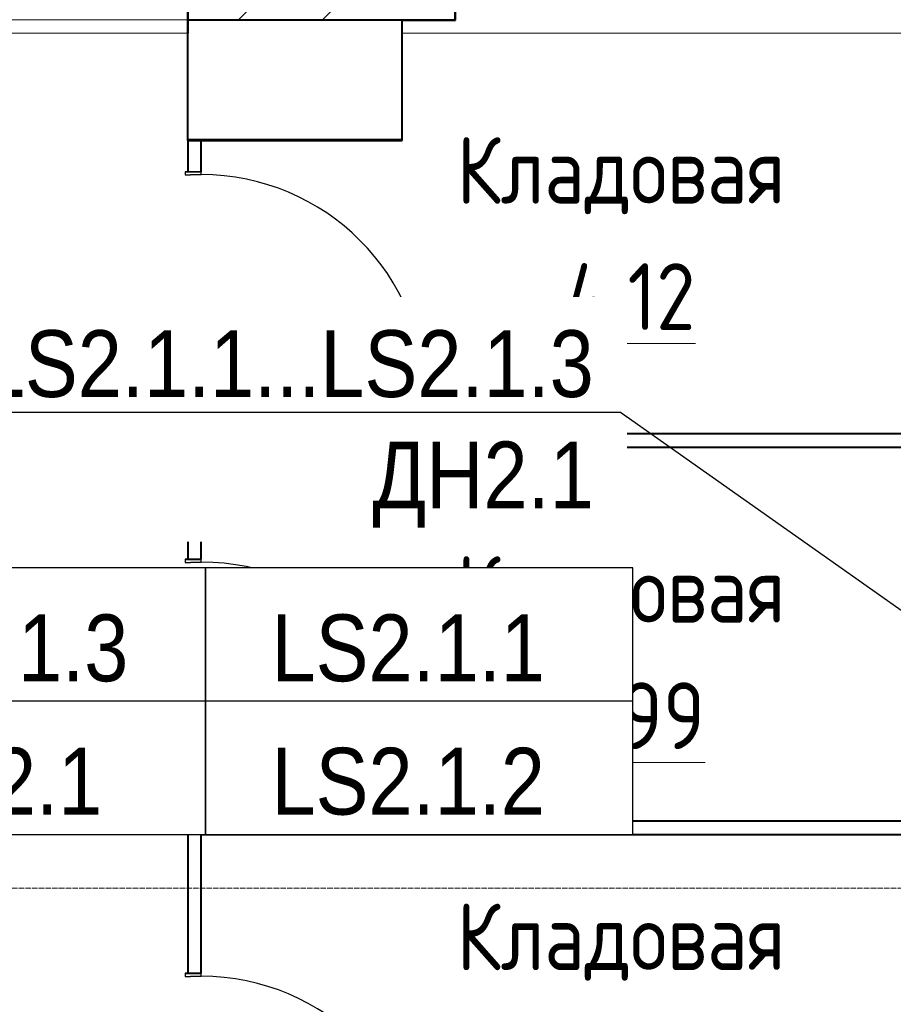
# Model space of a CAD drawing. Header units: millimetres. Extents: x -290 to 116110, y -2975 to 80225.
# Tile 75 of 247: x 15411 to 18680, y 62326 to 66011. Entities that reach past the tile are written whole.
import ezdxf
from ezdxf import colors
from ezdxf.entities.mleader import LeaderData, LeaderLine
from ezdxf.enums import TextEntityAlignment as Align
from ezdxf.math import Vec2, Vec3

# ---------------------------------------------------------------- set-up
doc = ezdxf.new("R2018")
doc.units = ezdxf.units.MM
doc.set_wipeout_variables(frame=1)
for name, pattern in [('ADSK_Линия сетки', [25, 20, -2.5, 0, -2.5]), ('ADSK_Штриховая_ш3 п1_5', [4.5, 3, -1.5]), ('Штрих_3_1_5_', [4.5, 3, -1.5])]:
    doc.linetypes.add(name, pattern=pattern)
doc.layers.add('_Разделитель помещений_', color=4, linetype='ADSK_Штриховая_ш3 п1_5', lineweight=40, true_color=0x00ffff)
for name, color, linetype, lineweight in [('Двери', 7, 'Continuous', 18), ('Каркас_Импост', 7, 'Continuous', 30), ('КИП_выноска', 6, 'Continuous', 25), ('Марки помещений', 7, 'Continuous', 20), ('Монтажный зазор', 7, 'Continuous', 30), ('Несущие колонны', 7, 'Continuous', 18), ('Оси', 7, 'Continuous', 9), ('Панель', 7, 'Continuous', 30), ('Перекрытия', 7, 'Continuous', 18), ('Стены разрез', 7, 'Continuous', 40)]:
    doc.layers.add(name, color=color, linetype=linetype, lineweight=lineweight)
doc.styles.add('Arial', font='arial.ttf', dxfattribs={"width": 0.85, "height": 350})
doc.styles.add('GOST 2.304', font='simplex.shx', dxfattribs={"width": 0.65, "oblique": 15})
doc.styles.add('GOST Common', font='GOST_Common.ttf', dxfattribs={"width": 0.9, "height": 250})
doc.styles.get("Standard").update_dxf_attribs({"font": 'arial.ttf'})

# ---------------------------------------------------------------- blocks, each defined once
blk = doc.blocks.new('101_Дверь_Однопольная - _ПЧ_800х2000_Кладовая_Л-4171007-B2_-11_400__На лист секция 4_-11_400')
at = {"layer": 'Каркас_Импост', "color": 253, "true_color": 0xaaaaaa}
for p, q in [((-420, 25), (-430, 25)), ((-430, 25), (-430, -35)), ((-420, -15), (-420, 25)), ((430, 25), (420, 25)), ((420, 25), (420, -15)), ((430, -35), (430, 25)), ((-430, -35), (-419, -35)), ((-419, -15), (-420, -15)), ((-419, -35), (-419, -15)), ((420, -15), (419, -15)), ((419, -15), (419, -35)), ((419, -35), (430, -35))]:
    blk.add_line(p, q, dxfattribs=at)
at = {"layer": 'Монтажный зазор', "color": 253, "true_color": 0xaaaaaa}
for p, q in [((-430, 25), (-431, 25)), ((-431, 25), (-431, -35)), ((-430, -35), (-430, 25)), ((431, 25), (430, 25)), ((430, 25), (430, -35)), ((431, -35), (431, 25)), ((-431, -35), (-430, -35)), ((430, -35), (431, -35))]:
    blk.add_line(p, q, dxfattribs=at)
at = {"layer": 'Панель', "color": 253, "true_color": 0xaaaaaa}
for p, q in [((420, 865), (380, 865)), ((380, 865), (380, 25)), ((420, 25), (420, 865)), ((380, 25), (420, 25))]:
    blk.add_line(p, q, dxfattribs=at)
blk.add_arc((420, 25), 840, 90, 180, dxfattribs=at)
blk = doc.blocks.new('135_SLK_GD_AR_rvt-1-B2_-11_400__На лист секция 4_-11_400')
at = {"layer": '_Разделитель помещений_', "color": 131, "linetype": 'Штрих_3_1_5_', "true_color": 0xaaffff}
blk.add_line((-13119559.7, -9232950.3), (-13119559.7, -9233000.3), dxfattribs=at)
at = {"layer": 'Перекрытия', "color": 253, "true_color": 0xaaaaaa}
for p, q in [((-13120759.7, -9232950.3), (-13119559.7, -9232950.3)), ((-13119559.7, -9233000.3), (-13124809.7, -9233000.3)), ((-13119559.7, -9233400.3), (-13119559.7, -9233000.3)), ((-13116684.7, -9233000.3), (-13118759.7, -9233000.3)), ((-13118759.7, -9233000.3), (-13118759.7, -9233400.3)), ((-13118759.7, -9233400.3), (-13119509.7, -9233400.3))]:
    blk.add_line(p, q, dxfattribs=at)
at = {"layer": 'Стены разрез', "color": 253, "true_color": 0xaaaaaa}
for p, q in [((-13119561.7, -9232548.3), (-13119561.7, -9233400.3)), ((-13118557.7, -9232952.3), (-13118557.7, -9232548.3)), ((-13119559.7, -9233400.3), (-13119559.7, -9232950.3)), ((-13118759.7, -9232950.3), (-13118759.7, -9232952.3)), ((-13118759.7, -9232952.3), (-13118759.7, -9233400.3)), ((-13118757.7, -9232952.3), (-13118559.7, -9232952.3)), ((-13118757.7, -9233402.3), (-13118757.7, -9232952.3)), ((-13118559.7, -9232952.3), (-13118557.7, -9232952.3)), ((-13119561.7, -9233400.3), (-13119561.7, -9233402.3)), ((-13119561.7, -9233402.3), (-13118759.7, -9233402.3)), ((-13119559.7, -9233400.3), (-13119559.7, -9233519.3)), ((-13119509.7, -9233400.3), (-13119559.7, -9233400.3)), ((-13118759.7, -9233400.3), (-13119559.7, -9233400.3)), ((-13119509.7, -9233519.3), (-13119509.7, -9233400.3)), ((-13118759.7, -9233402.3), (-13118757.7, -9233402.3)), ((-13119559.7, -9234381.3), (-13119559.7, -9234969.3)), ((-13119509.7, -9234500.3), (-13119509.7, -9234381.3)), ((-13116659.7, -9234500.3), (-13119509.7, -9234500.3)), ((-13119509.7, -9234550.3), (-13116659.7, -9234550.3)), ((-13119509.7, -9234969.3), (-13119509.7, -9234550.3)), ((-13119559.7, -9235831.3), (-13119559.7, -9236519.3)), ((-13119509.7, -9235950.3), (-13119509.7, -9235831.3)), ((-13116659.7, -9235950.3), (-13119509.7, -9235950.3)), ((-13119509.7, -9236000.3), (-13116659.7, -9236000.3)), ((-13119509.7, -9236519.3), (-13119509.7, -9236000.3))]:
    blk.add_line(p, q, dxfattribs=at)
at = {"layer": 'Двери', "color": 253, "lineweight": 18, "true_color": 0xaaaaaa, "rotation": 269.9999999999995}
for p in [(-13119534.7, -9233950.3), (-13119534.7, -9235400.3), (-13119534.7, -9236950.3)]:
    blk.add_blockref('101_Дверь_Однопольная - _ПЧ_800х2000_Кладовая_Л-4171007-B2_-11_400__На лист секция 4_-11_400', p, dxfattribs=at)
blk = doc.blocks.new('Бетон-Прямоугольная-Колонна - CLM_Подземные этажи_В40-400х1000-V101-B2_-11_400__На лист секция 4_-11_400')
at = {"layer": 'Несущие колонны', "lineweight": 9, "true_color": 0xaaaaaa}
h = blk.add_hatch(dxfattribs=at)
h.set_pattern_fill('FP_40', color=253, style=0, pattern_type=2)
h.set_pattern_definition([(135, (-9232750.3, 13119059.66), (-314.308964, -314.308964), []), (135, (-9232750.3, 13119373.97), (-314.308964, -314.308964), [555.625, -111.125, 3.353, -107.772])])
h.paths.add_polyline_path([(200, 500), (-200, 500), (-200, -500), (200, -500), (200, 168)])
at = {"layer": 'Несущие колонны', "color": 253, "lineweight": 40, "true_color": 0xaaaaaa}
for p, q in [((200, 500), (-200, 500)), ((-200, 500), (-200, -500)), ((200, -500), (200, 500)), ((-200, -500), (200, -500))]:
    blk.add_line(p, q, dxfattribs=at)
blk = doc.blocks.new('135_SLK_GD_KR_rvt-1-B2_-11_400__На лист секция 4_-11_400')
at = {"layer": 'Несущие колонны', "color": 7, "lineweight": 18, "true_color": 0xffffff, "rotation": 269.9999999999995}
blk.add_blockref('Бетон-Прямоугольная-Колонна - CLM_Подземные этажи_В40-400х1000-V101-B2_-11_400__На лист секция 4_-11_400', (-13119059.7, -9232750.3), dxfattribs=at)
blk = doc.blocks.new('A$Cc005853f')
at = {"layer": 'Оси', "color": 253, "linetype": 'ADSK_Линия сетки', "true_color": 0xaaaaaa}
blk.add_line((96019.7, 61839.4), (2670.5, 61839.4), dxfattribs=at)
at = {"lineweight": 5}
for name in ['135_SLK_GD_KR_rvt-1-B2_-11_400__На лист секция 4_-11_400', '135_SLK_GD_AR_rvt-1-B2_-11_400__На лист секция 4_-11_400']:
    blk.add_blockref(name, (13133512.8, 9298039.8), dxfattribs=at)
at = {"layer": 'Марки помещений', "lineweight": 9, "char_height": 250, "attachment_point": 1, "style": 'GOST Common'}
for s, insert, width in [('Кладовая', (14959.1, 64651.1), 1623.417), ('\\L4,12', (15363.6, 64177.9), 642.152), ('Кладовая', (14959.1, 63082.8), 1623.417), ('\\L3,99', (15348.8, 62609.6), 678.228), ('Кладовая', (14959.1, 61782.7), 1623.417)]:
    blk.add_mtext(s, dxfattribs=dict(at, insert=insert, width=width))
blk = doc.blocks.new('*U339')
at = {"color": 0, "linetype": 'Continuous', "lineweight": 30, "ltscale": 75, "width": 0.85, "flags": 104}
blk.add_attdef('ПРИМЕЧАНИЕ_1', text='', height=2.5, dxfattribs=at).set_placement((8, 3.611), align=Align.BOTTOM_CENTER)
at = {"color": 0, "lineweight": 30, "width": 0.85, "flags": 104}
blk.add_attdef('ПРИМЕЧАНИЕ_2', text='', height=2.5, dxfattribs=at).set_placement((8, -7.53), align=Align.BOTTOM_CENTER)
at = {"color": 0, "lineweight": 30, "style": 'GOST 2.304', "width": 0.85}
for tag, p in [('ИМЯ_КАБЕЛЯ_2', (8, -7.5)), ('ИМЯ_КАБЕЛЯ_3', (8, -12.5)), ('ИМЯ_КАБЕЛЯ_4', (8, -17.5)), ('ИМЯ_КАБЕЛЯ_5', (8, -22.5)), ('ИМЯ_КАБЕЛЯ_6', (8, -27.5)), ('ИМЯ_КАБЕЛЯ_7', (8, -32.5)), ('ИМЯ_КАБЕЛЯ_8', (8, -37.5)), ('ИМЯ_КАБЕЛЯ_9', (8, -42.5))]:
    blk.add_attdef(tag, text='', height=2.5, dxfattribs=at).set_placement(p, align=Align.BOTTOM_CENTER)
at = {"linetype": 'Continuous'}
blk.add_wipeout([(0, 2.5), (16, 2.5), (16, -2.5), (0, -2.5)], dxfattribs=at)
at = {"color": 0}
blk.add_line((0, -2.5), (0, 0), dxfattribs=at)
at = {"color": 0, "linetype": 'Continuous'}
blk.add_lwpolyline([(0, -2.5), (16, -2.5), (16, 2.5), (0, 2.5)], close=True, dxfattribs=at)
at = {"color": 0, "lineweight": 30, "style": 'GOST 2.304', "width": 0.85}
blk.add_attdef('ИМЯ_КАБЕЛЯ_1', text='', height=2.5, dxfattribs=at).set_placement((8, -2.5), align=Align.BOTTOM_CENTER)
blk = doc.blocks.new('_None')

msp = doc.modelspace()

# ---------------------------------------------------------------- block references
msp.add_blockref('A$Cc005853f', (2087, 921.7))

# ---------------------------------------------------------------- next in the draw order: block references
at = {"layer": 'КИП_выноска'}
ref = msp.add_blockref('*U339', (16105.7, 63710.2), dxfattribs=dict(at, xscale=100, yscale=100, zscale=100))
lines = msp.add_mtext('\\W0.8500;', dxfattribs={"layer": '0', "color": 0, "linetype": 'Continuous', "lineweight": 30, "ltscale": 75, "insert": (16905.7, 64071.2), "char_height": 2.5, "attachment_point": 1})
ref.add_attrib('ПРИМЕЧАНИЕ_1', '', (16905.7, 64071.2), dxfattribs={"flags": 104}).embed_mtext(lines)
ref.add_attrib('ИМЯ_КАБЕЛЯ_1', 'LS2.1.1 ', dxfattribs={"layer": '0', "color": 0, "lineweight": 30, "height": 250, "style": 'Arial', "width": 0.85}).set_placement((16905.7, 63460.2), align=Align.BOTTOM_CENTER)
lines = msp.add_mtext('\\W0.8500;', dxfattribs={"layer": '0', "color": 0, "lineweight": 30, "insert": (16905.7, 62957.1), "char_height": 2.5, "attachment_point": 1})
ref.add_attrib('ПРИМЕЧАНИЕ_2', '', (16905.7, 62957.1), dxfattribs={"flags": 104}).embed_mtext(lines)

# ---------------------------------------------------------------- next in the draw order: block references
ref = msp.add_blockref('*U339', (16105.7, 63211.2), dxfattribs=dict(at, xscale=100, yscale=100, zscale=100))
lines = msp.add_mtext('\\W0.8500;', dxfattribs={"layer": '0', "color": 0, "linetype": 'Continuous', "lineweight": 30, "ltscale": 75, "insert": (16905.7, 63572.2), "char_height": 2.5, "attachment_point": 1})
ref.add_attrib('ПРИМЕЧАНИЕ_1', '', (16905.7, 63572.2), dxfattribs={"flags": 104}).embed_mtext(lines)
ref.add_attrib('ИМЯ_КАБЕЛЯ_1', 'LS2.1.2 ', dxfattribs={"layer": '0', "color": 0, "lineweight": 30, "height": 250, "style": 'Arial', "width": 0.85}).set_placement((16905.7, 62961.2), align=Align.BOTTOM_CENTER)
lines = msp.add_mtext('\\W0.8500;', dxfattribs={"layer": '0', "color": 0, "lineweight": 30, "insert": (16905.7, 62458.2), "char_height": 2.5, "attachment_point": 1})
ref.add_attrib('ПРИМЕЧАНИЕ_2', '', (16905.7, 62458.2), dxfattribs={"flags": 104}).embed_mtext(lines)

# ---------------------------------------------------------------- next in the draw order: block references
ref = msp.add_blockref('*U339', (14505.7, 63710.2), dxfattribs=dict(at, xscale=100, yscale=100, zscale=100))
lines = msp.add_mtext('\\W0.8500;', dxfattribs={"layer": '0', "color": 0, "linetype": 'Continuous', "lineweight": 30, "ltscale": 75, "insert": (15305.7, 64071.2), "char_height": 2.5, "attachment_point": 1})
ref.add_attrib('ПРИМЕЧАНИЕ_1', '', (15305.7, 64071.2), dxfattribs={"flags": 104}).embed_mtext(lines)
ref.add_attrib('ИМЯ_КАБЕЛЯ_1', 'LS2.1.3', dxfattribs={"layer": '0', "color": 0, "lineweight": 30, "height": 250, "style": 'Arial', "width": 0.85}).set_placement((15305.7, 63460.2), align=Align.BOTTOM_CENTER)
lines = msp.add_mtext('\\W0.8500;', dxfattribs={"layer": '0', "color": 0, "lineweight": 30, "insert": (15305.7, 62957.1), "char_height": 2.5, "attachment_point": 1})
ref.add_attrib('ПРИМЕЧАНИЕ_2', '', (15305.7, 62957.1), dxfattribs={"flags": 104}).embed_mtext(lines)

# ---------------------------------------------------------------- next in the draw order: block references
ref = msp.add_blockref('*U339', (14505.7, 63211.2), dxfattribs=dict(at, xscale=100, yscale=100, zscale=100))
lines = msp.add_mtext('\\W0.8500;', dxfattribs={"layer": '0', "color": 0, "linetype": 'Continuous', "lineweight": 30, "ltscale": 75, "insert": (15305.7, 63572.2), "char_height": 2.5, "attachment_point": 1})
ref.add_attrib('ПРИМЕЧАНИЕ_1', '', (15305.7, 63572.2), dxfattribs={"flags": 104}).embed_mtext(lines)
ref.add_attrib('ИМЯ_КАБЕЛЯ_1', 'ДН2.1', dxfattribs={"layer": '0', "color": 0, "lineweight": 30, "height": 250, "style": 'Arial', "width": 0.85}).set_placement((15305.7, 62961.2), align=Align.BOTTOM_CENTER)
lines = msp.add_mtext('\\W0.8500;', dxfattribs={"layer": '0', "color": 0, "lineweight": 30, "insert": (15305.7, 62458.2), "char_height": 2.5, "attachment_point": 1})
ref.add_attrib('ПРИМЕЧАНИЕ_2', '', (15305.7, 62458.2), dxfattribs={"flags": 104}).embed_mtext(lines)

# ---------------------------------------------------------------- next in the draw order: leaders
ml = msp.add_multileader_mtext('Standard', dxfattribs=at)
ml.set_content('LS2.1.1...LS2.1.3\\PДН2.1', color=256, style='Arial')
ml.set_leader_properties(color=256, linetype='ByLayer', lineweight=-1)
ml.set_arrow_properties(name='NONE')
ml.build(insert=Vec2(0, 0))
ml.multileader.update_dxf_attribs({"has_dogleg": 0, "text_left_attachment_type": 6, "text_right_attachment_type": 6, "dogleg_length": 0.5, "arrow_head_size": 300})
ctx = ml.context
ctx.base_point, ctx.char_height, ctx.arrow_head_size, ctx.landing_gap_size, ctx.plane_origin = Vec3(15199.9, 64540.6), 250, 300, 100, Vec3(20373.8, 61979.9)
ctx.left_attachment, ctx.right_attachment, ctx.text_align_type = 6, 6, 2
notes = []
notes.append((ctx, [(1, (1, 1, 0), (17659.4, 64540.6), (-1, 0), 0.5, [(0, [(19388.5, 63320.5)], 0, [])])]))
ctx.mtext.insert, ctx.mtext.width, ctx.mtext.alignment, ctx.mtext.flow_direction = Vec3(17558.9, 64848.9), 2365.858, 3, 5
ctx.mtext.has_bg_fill, ctx.mtext.bg_color, ctx.mtext.bg_scale_factor, ctx.mtext.bg_transparency, ctx.mtext.use_window_bg_color = 1, -1027028792, 1.5, 0, 1
for ctx, leaders in notes:
    for number, flags, end, landing, length, lines in leaders:
        leader = LeaderData()
        leader.index, (leader.has_last_leader_line, leader.has_dogleg_vector, leader.attachment_direction) = number, flags
        leader.last_leader_point, leader.dogleg_vector, leader.dogleg_length = Vec3(end), Vec3(landing), length
        for number, points, colour, breaks in lines:
            line = LeaderLine()
            line.index, line.vertices, line.color, line.breaks = number, Vec3.list(points), colors.encode_raw_color(colour), breaks
            leader.lines.append(line)
        ctx.leaders.append(leader)

doc.saveas('drawing.dxf')
